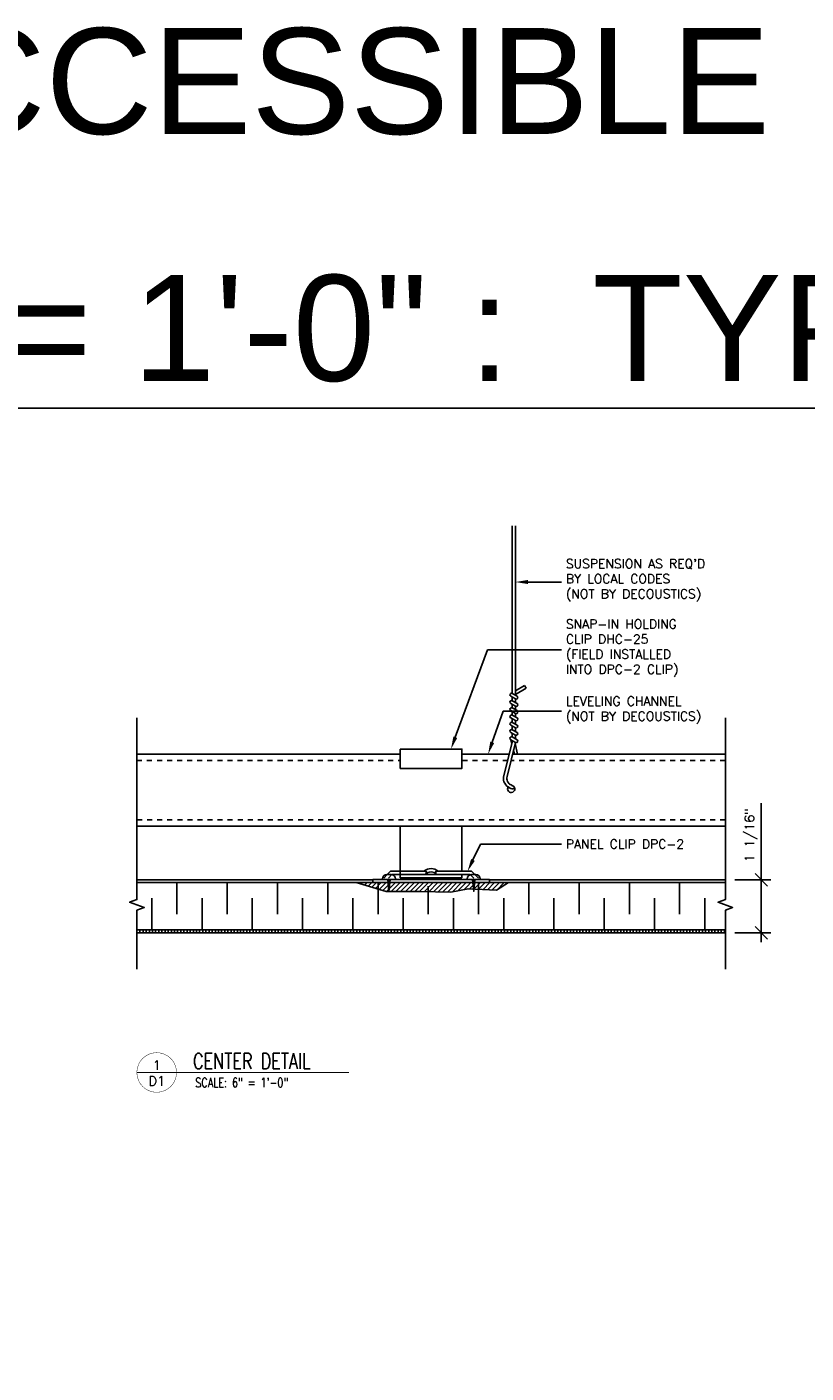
# Model space of a CAD drawing. Header units: inches. Extents: x 214 to 379, y 3457 to 3535.
# Tile 3 of 6: x 240 to 256, y 3508 to 3535. Entities that reach past the tile are written whole.
import ezdxf
from ezdxf import colors
from ezdxf.entities.mleader import LeaderData, LeaderLine
from ezdxf.enums import TextEntityAlignment as Align
from ezdxf.math import Vec2, Vec3

# ---------------------------------------------------------------- set-up
doc = ezdxf.new("R2010")
doc.units = ezdxf.units.IN
doc.header["$MEASUREMENT"] = 0
doc.linetypes.add('HIDDEN', pattern=[0.375, 0.25, -0.125])
for name, color, linetype in [('1-DIM', 4, 'Continuous'), ('1-MOUNT', 155, 'Continuous'), ('1-PANEL', 6, 'Continuous'), ('1-TEXT', 2, 'Continuous'), ('1-TITLE', 4, 'Continuous')]:
    doc.layers.add(name, color=color, linetype=linetype)
doc.styles.add('GEN NOTES', font='ARIALUNI.TTF')
doc.styles.add('TEXT', font='romans.shx')
doc.dimstyles.new('DIM 6-12', dxfattribs={"dimscale": 2, "dimtxt": 0.09375, "dimasz": 0.125, "dimexe": 0.09375, "dimexo": 0.09375, "dimgap": 0.03125, "dimtad": 1, "dimdec": 4, "dimzin": 3, "dimdsep": 46, "dimlunit": 5, "dimtxsty": 'TEXT', "dimblk": 'OBLIQUE', "dimcen": 0.09375, "dimdle": 0.09375, "dimclrd": 256, "dimclre": 4, "dimclrt": 2, "dimadec": 0, "dimazin": 0, "dimtfac": 1, "dimtdec": 4, "dimtmove": 0, "dimatfit": 3, "dimfxl": 0, "dimfrac": 2, "dimtolj": 1, "dimtzin": 0, "dimlwd": -1, "dimlwe": -1, "dimarcsym": 0})

# ---------------------------------------------------------------- blocks, each defined once
blk = doc.blocks.new('*X20')
at = {"color": 0}
for p, q in [((4.737, 5.886), (4.764, 5.913)), ((4.805, 5.866), (4.853, 5.913)), ((4.874, 5.846), (4.941, 5.913)), ((4.942, 5.826), (5.029, 5.913)), ((5.01, 5.805), (5.118, 5.913)), ((5.078, 5.785), (5.152, 5.859)), ((5.152, 5.771), (5.295, 5.913)), ((5.152, 5.859), (5.206, 5.913)), ((5.215, 5.745), (5.383, 5.913)), ((5.303, 5.745), (5.471, 5.913)), ((5.392, 5.745), (5.56, 5.913)), ((5.48, 5.745), (5.648, 5.913)), ((5.569, 5.745), (5.733, 5.91)), ((5.657, 5.745), (5.733, 5.821)), ((5.733, 5.821), (5.825, 5.913)), ((5.733, 5.91), (5.737, 5.913)), ((5.745, 5.745), (5.913, 5.913)), ((5.834, 5.745), (6.002, 5.913)), ((5.921, 5.744), (6.09, 5.913)), ((6.008, 5.743), (6.178, 5.913)), ((6.095, 5.741), (6.267, 5.913)), ((6.182, 5.74), (6.355, 5.913)), ((6.269, 5.739), (6.444, 5.913)), ((6.356, 5.737), (6.532, 5.913)), ((6.45, 5.743), (6.62, 5.913)), ((6.559, 5.764), (6.709, 5.913)), ((6.669, 5.785), (6.733, 5.849)), ((6.733, 5.849), (6.797, 5.913)), ((6.77, 5.798), (6.886, 5.913)), ((6.854, 5.794), (6.9, 5.839)), ((6.9, 5.839), (6.974, 5.913)), ((6.938, 5.789), (7.062, 5.913)), ((7.023, 5.785), (7.151, 5.913)), ((7.107, 5.781), (7.239, 5.913)), ((7.191, 5.777), (7.328, 5.913)), ((7.278, 5.775), (7.416, 5.913)), ((5.146, 5.765), (5.152, 5.771))]:
    blk.add_line(p, q, dxfattribs=at)
blk = doc.blocks.new('*U17')
at = {"layer": '1-TEXT', "color": 2, "style": 'TEXT'}
blk.add_attdef('VIEWNAME', (0.89, 0.061), '', height=0.25, dxfattribs=at)
at = {"layer": '1-TEXT', "style": 'TEXT'}
for tag, p in [('NOTE1', (0.926, -0.281)), ('NOTE2', (0.926, -0.463)), ('NOTE3', (0.926, -0.655)), ('NOTE4', (0.926, -0.832))]:
    blk.add_attdef(tag, p, '', height=0.125, dxfattribs=at)
blk.add_wipeout([(0.314, 0.283), (0.244, 0.274), (0.178, 0.248), (0.121, 0.206), (0.075, 0.152), (0.045, 0.087), (0.032, 0.018), (0.036, -0.053), (0.058, -0.12), (0.096, -0.18), (0.148, -0.229), (0.21, -0.263), (0.279, -0.281), (0.35, -0.281), (0.418, -0.263), (0.48, -0.229), (0.532, -0.18), (0.57, -0.12), (0.592, -0.053), (0.596, 0.018), (0.583, 0.087), (0.553, 0.152), (0.508, 0.206), (0.45, 0.248), (0.385, 0.274)])
at = {"layer": '1-TITLE', "const_width": 0.00651}
blk.add_lwpolyline([(0, 0, 1), (0.628, 0, 0.414214), (0.314, 0.314, 0.414214), (0, 0, 2.926408)], format="xyb", dxfattribs=at)
at = {"layer": '1-TITLE', "const_width": 0.02}
blk.add_lwpolyline([(0, 0), (3.365, 0)], dxfattribs=at)
at = {"layer": '1-TEXT', "style": 'TEXT'}
for tag, p in [('DETAIL#', (0.301, 0.094)), ('SHEET#', (0.306, -0.207))]:
    blk.add_attdef(tag, text='', height=0.125, dxfattribs=at).set_placement(p, align=Align.CENTER)
blk = doc.blocks.new('_Oblique')
at = {"color": 0, "linetype": 'ByBlock', "lineweight": -2}
blk.add_line((-0.5, -0.5), (0.5, 0.5), dxfattribs=at)
blk = doc.blocks.new('*D23')
at = {"layer": '1-DIM', "transparency": 16777216}
for p, q in [((254.631, 3517.675), (254.631, 3519.202)), ((254.631, 3516.432), (254.631, 3517.675))]:
    blk.add_line(p, q, dxfattribs=at)
at = {"layer": '1-DIM', "color": 4, "transparency": 16777216}
for p, q in [((254.103, 3517.675), (254.818, 3517.675)), ((254.103, 3516.62), (254.818, 3516.62))]:
    blk.add_line(p, q, dxfattribs=at)
at = {"layer": 'Defpoints', "color": 0, "transparency": 16777216}
for p in [(253.915, 3517.675), (254.631, 3517.675), (253.915, 3516.62)]:
    blk.add_point(p, dxfattribs=at)
at = {"layer": '1-DIM', "transparency": 16777216, "xscale": 0.25, "yscale": 0.25, "zscale": 0.25}
for p, rotation in [((254.631, 3517.675), 90), ((254.631, 3516.62), 270)]:
    blk.add_blockref('_Oblique', p, dxfattribs=dict(at, rotation=rotation))
at = {"layer": '1-DIM', "color": 2, "transparency": 16777216, "insert": (254.425, 3518.563), "char_height": 0.1875, "attachment_point": 5, "rotation": 90, "style": 'TEXT', "bg_fill": 3, "box_fill_scale": 1.25, "bg_fill_color": 256, "bg_fill_true_color": 13158600, "bg_fill_transparency": 0}
blk.add_mtext('\\A1;1 1/16"', dxfattribs=at)

msp = doc.modelspace()

# ---------------------------------------------------------------- hatches: boundary and pattern name
at = {"layer": '1-PANEL'}
h = msp.add_hatch(dxfattribs=at)
h.set_pattern_fill('ANSI31', color=8, scale=0.5, angle=45, style=0)
h.set_pattern_definition([(90, (13.14616, 1.90813), (-0.0625, 1e-17), [])])
h.paths.add_polyline_path([(253.91519, 3516.61962), (253.91519, 3516.68212), (242.21062, 3516.68212), (242.21062, 3516.61962)])

# ---------------------------------------------------------------- linework, layer by layer
at = {"layer": '1-DIM'}
for points in [[(242.21062, 3520.89785), (242.21062, 3517.28052), (242.06573, 3517.22779), (242.3555, 3517.12232), (242.21062, 3517.06958), (242.21062, 3515.89843)], [(253.91519, 3520.89785), (253.91519, 3517.28052), (253.7703, 3517.22779), (254.06007, 3517.12232), (253.91519, 3517.06958), (253.91519, 3515.89843)]]:
    msp.add_lwpolyline(points, dxfattribs=at)
at = {"layer": '1-MOUNT', "color": 9}
for p, q in [((249.67815, 3524.72022), (249.67815, 3521.3851)), ((249.74065, 3524.72022), (249.74065, 3521.34901)), ((249.74065, 3521.43922), (249.91978, 3521.54264)), ((249.74065, 3521.36705), (249.95103, 3521.48851)), ((249.91978, 3521.54264), (249.95103, 3521.48851)), ((249.6469, 3521.3851), (249.67815, 3521.40314)), ((249.67815, 3521.31293), (249.67815, 3521.24076)), ((249.67815, 3521.16859), (249.67815, 3521.09642)), ((249.74065, 3521.27684), (249.74065, 3521.20467)), ((249.67815, 3521.02425), (249.67815, 3520.95208)), ((249.74065, 3521.1325), (249.74065, 3521.06034)), ((249.74065, 3520.98817), (249.74065, 3520.916)), ((249.67815, 3520.87991), (249.67815, 3520.80775)), ((249.67815, 3520.73558), (249.67815, 3520.66341)), ((249.74065, 3520.84383), (249.74065, 3520.77166)), ((249.74065, 3520.69949), (249.74065, 3520.62732)), ((249.6469, 3520.46494), (249.66899, 3520.38734)), ((249.67815, 3520.59124), (249.67815, 3520.51907)), ((249.78406, 3520.17678), (249.73397, 3520.38734)), ((249.74065, 3520.55515), (249.74065, 3520.48299)), ((249.70369, 3520.26108), (249.71907, 3520.17678))]:
    msp.add_line(p, q, dxfattribs=at)
at = {"layer": '1-MOUNT', "color": 8}
for p, q in [((242.21062, 3520.17666), (247.45027, 3520.17666)), ((249.6185, 3520.17666), (248.67554, 3520.17666)), ((253.91519, 3520.17666), (249.68285, 3520.17666)), ((253.91519, 3518.74222), (242.21062, 3518.74222))]:
    msp.add_line(p, q, dxfattribs=at)
at = {"layer": '1-MOUNT', "color": 8, "linetype": 'HIDDEN', "ltscale": 0.01}
for p, q in [((242.21062, 3520.05166), (247.45027, 3520.05166)), ((249.58737, 3520.05166), (248.67554, 3520.05166)), ((253.91519, 3520.05166), (249.65199, 3520.05166)), ((253.91519, 3518.86722), (242.21062, 3518.86722))]:
    msp.add_line(p, q, dxfattribs=at)
at = {"layer": '1-MOUNT', "color": 1}
for p, q in [((248.67554, 3517.84533), (248.67554, 3518.74222)), ((246.90212, 3517.68411), (246.90212, 3517.61962)), ((249.22369, 3517.68411), (246.90212, 3517.68411)), ((247.19168, 3517.78021), (247.2568, 3517.84533)), ((247.19946, 3517.68411), (247.22409, 3517.44301)), ((247.24872, 3517.68411), (247.22409, 3517.44301)), ((247.2568, 3517.84533), (247.96617, 3517.84533)), ((247.96617, 3517.78084), (247.28351, 3517.78084)), ((247.45027, 3517.78084), (248.84229, 3517.78084)), ((247.45027, 3517.71636), (247.45027, 3517.78084)), ((248.67554, 3517.71636), (247.45027, 3517.71636)), ((247.96617, 3517.84533), (247.96617, 3517.78084)), ((248.869, 3517.84533), (248.15963, 3517.84533)), ((248.15963, 3517.84533), (248.15963, 3517.78084)), ((248.67554, 3517.78084), (248.67554, 3517.71636)), ((248.93413, 3517.78021), (248.869, 3517.84533)), ((248.88487, 3517.68411), (248.9095, 3517.44301)), ((248.93413, 3517.68411), (248.9095, 3517.44301)), ((249.22369, 3517.61962), (249.22369, 3517.68411)), ((246.90212, 3517.61962), (249.22369, 3517.61962))]:
    msp.add_line(p, q, dxfattribs=at)
at = {"layer": '1-MOUNT', "color": 1, "linetype": 'HIDDEN', "ltscale": 0.04}
for p, q in [((247.19168, 3517.78021), (247.09494, 3517.68347)), ((247.28351, 3517.78084), (247.18678, 3517.68411)), ((248.84229, 3517.78084), (248.93902, 3517.68411)), ((248.93413, 3517.78021), (249.03086, 3517.68347))]:
    msp.add_line(p, q, dxfattribs=at)
at = {"layer": '1-MOUNT', "color": 9}
for points in [[(249.6469, 3521.33097), (249.74065, 3521.27684, 1), (249.7719, 3521.33097), (249.67815, 3521.3851, 1)], [(249.6469, 3521.18663, -1), (249.67815, 3521.24076), (249.7719, 3521.18663, -1), (249.74065, 3521.1325)], [(249.6469, 3521.04229, -1), (249.67815, 3521.09642), (249.7719, 3521.04229, -1), (249.74065, 3520.98817)], [(249.6469, 3520.89796, -1), (249.67815, 3520.95208), (249.7719, 3520.89796, -1), (249.74065, 3520.84383)], [(249.6469, 3520.75362, -1), (249.67815, 3520.80775), (249.7719, 3520.75362, -1), (249.74065, 3520.69949)], [(249.6469, 3520.60928, -1), (249.67815, 3520.66341), (249.7719, 3520.60928, -1), (249.74065, 3520.55515)], [(249.74065, 3520.41082), (249.6469, 3520.46494, -1), (249.67815, 3520.51907), (249.7719, 3520.46494, -1)]]:
    msp.add_lwpolyline(points, format="xyb", close=True, dxfattribs=at)
msp.add_lwpolyline([(249.74065, 3520.41082), (249.5725, 3519.72962, 0.17879353), (249.58234, 3519.63235), (249.5996, 3519.60461, 0.09858509), (249.65227, 3519.56288), (249.69611, 3519.54255, -0.92239479), (249.6745, 3519.4841), (249.65116, 3519.49295, -0.12099641), (249.55011, 3519.56544), (249.52724, 3519.59696, -0.21034865), (249.50472, 3519.71978), (249.68484, 3520.44304)], format="xyb", dxfattribs=at)
at = {"layer": '1-MOUNT', "color": 1}
msp.add_lwpolyline([(247.45027, 3520.27886), (247.45027, 3519.89193), (248.67554, 3519.89193), (248.67554, 3520.27886)], close=True, dxfattribs=at)
for points in [[(247.45027, 3518.74222), (247.45027, 3517.78084)], [(248.67554, 3517.71636), (248.44983, 3517.71636)], [(247.24714, 3517.66857), (247.20014, 3517.67753)], [(247.24555, 3517.65305), (247.20178, 3517.66139)], [(247.24397, 3517.63753), (247.20343, 3517.64525)], [(247.24238, 3517.622), (247.20508, 3517.62911)], [(247.24079, 3517.60648), (247.20673, 3517.61297)], [(247.23921, 3517.59095), (247.20838, 3517.59683)], [(247.23762, 3517.57543), (247.21003, 3517.58069)], [(247.23604, 3517.5599), (247.21168, 3517.56455)], [(247.23445, 3517.54438), (247.21333, 3517.5484)], [(247.23286, 3517.52885), (247.21498, 3517.53226)], [(247.23128, 3517.51333), (247.21662, 3517.51612)], [(247.22969, 3517.49781), (247.21827, 3517.49998)], [(247.22811, 3517.48228), (247.21992, 3517.48384)], [(247.22652, 3517.46676), (247.22157, 3517.4677)], [(247.22493, 3517.45123), (247.22322, 3517.45156)], [(248.93254, 3517.66857), (248.88554, 3517.67753)], [(248.93096, 3517.65305), (248.88719, 3517.66139)], [(248.92937, 3517.63753), (248.88884, 3517.64525)], [(248.92779, 3517.622), (248.89049, 3517.62911)], [(248.9262, 3517.60648), (248.89214, 3517.61297)], [(248.92461, 3517.59095), (248.89379, 3517.59683)], [(248.92303, 3517.57543), (248.89544, 3517.58069)], [(248.92144, 3517.5599), (248.89708, 3517.56455)], [(248.91986, 3517.54438), (248.89873, 3517.5484)], [(248.91827, 3517.52885), (248.90038, 3517.53226)], [(248.91669, 3517.51333), (248.90203, 3517.51612)], [(248.9151, 3517.49781), (248.90368, 3517.49998)], [(248.91351, 3517.48228), (248.90533, 3517.48384)], [(248.91193, 3517.46676), (248.90698, 3517.4677)], [(248.91034, 3517.45123), (248.90863, 3517.45156)]]:
    msp.add_lwpolyline(points, dxfattribs=at)
for points in [[(247.09597, 3517.68411), (247.09597, 3517.69479, -0.41421356), (247.18139, 3517.78021), (247.2668, 3517.78021, -0.41421356), (247.35222, 3517.69479), (247.35222, 3517.68411)], [(248.78138, 3517.68411), (248.78138, 3517.69479, -0.41421356), (248.86679, 3517.78021), (248.95221, 3517.78021, -0.41421356), (249.03763, 3517.69479), (249.03763, 3517.68411)]]:
    msp.add_lwpolyline(points, format="xyb", close=True, dxfattribs=at)
at = {"layer": '1-MOUNT', "color": 8}
msp.add_lwpolyline([(246.57254, 3517.61962), (247.17019, 3517.44123), (247.84022, 3517.44123), (248.45283, 3517.43166), (248.79742, 3517.49862), (249.36216, 3517.46992), (249.60335, 3517.61962)], dxfattribs=at)
at = {"layer": '1-MOUNT', "color": 9}
msp.add_arc((249.65597, 3519.48526), 0.07133, 149.112156, 80.243316, dxfattribs=at)
at = {"layer": '1-MOUNT', "color": 1}
for radius, start, end in [(0.21496, 48.590378, 131.409622), (0.15047, 40.005201, 139.994799)]:
    msp.add_arc((248.0629, 3517.68411), radius, start, end, dxfattribs=at)
at = {"layer": '1-PANEL', "linetype": 'Continuous'}
for p, q in [((242.21062, 3517.67505), (246.90212, 3517.67505)), ((253.91519, 3517.67505), (249.22369, 3517.67505))]:
    msp.add_line(p, q, dxfattribs=at)
at = {"layer": '1-PANEL'}
for p, q in [((242.21062, 3517.61962), (246.90212, 3517.61962)), ((253.91519, 3517.61962), (249.22369, 3517.61962)), ((242.21062, 3516.68212), (253.91519, 3516.68212)), ((242.21062, 3516.61962), (253.91519, 3516.61962))]:
    msp.add_line(p, q, dxfattribs=at)
at = {"layer": '1-PANEL', "color": 8}
for p, q in [((243.0066, 3517.61962), (243.0066, 3516.99462)), ((244.0066, 3517.61962), (244.0066, 3516.99462)), ((245.0066, 3517.61962), (245.0066, 3516.99462)), ((246.0066, 3517.61962), (246.0066, 3516.99462)), ((247.0066, 3517.61962), (247.0066, 3516.99462)), ((248.0066, 3517.54655), (248.0066, 3516.99462)), ((249.0066, 3517.61962), (249.0066, 3516.99462)), ((250.0066, 3517.61962), (250.0066, 3516.99462)), ((251.0066, 3517.61962), (251.0066, 3516.99462)), ((252.0066, 3517.61962), (252.0066, 3516.99462)), ((253.0066, 3517.61962), (253.0066, 3516.99462)), ((242.5066, 3517.30712), (242.5066, 3516.68212)), ((243.5066, 3517.30712), (243.5066, 3516.68212)), ((244.5066, 3517.30712), (244.5066, 3516.68212)), ((245.5066, 3517.30712), (245.5066, 3516.68212)), ((246.5066, 3517.30712), (246.5066, 3516.68212)), ((247.5066, 3517.30712), (247.5066, 3516.68212)), ((248.5066, 3517.30712), (248.5066, 3516.68212)), ((249.5066, 3517.30712), (249.5066, 3516.68212)), ((250.5066, 3517.30712), (250.5066, 3516.68212)), ((251.5066, 3517.30712), (251.5066, 3516.68212)), ((252.5066, 3517.30712), (252.5066, 3516.68212)), ((253.5066, 3517.30712), (253.5066, 3516.68212))]:
    msp.add_line(p, q, dxfattribs=at)
at = {"layer": 'Defpoints', "color": 3}
msp.add_lwpolyline([(224.52641, 3527.06477), (283.76922, 3527.06477), (283.76922, 3481.06477), (224.52641, 3481.06477)], close=True, dxfattribs=at)

# ---------------------------------------------------------------- block references
at = {"layer": '1-MOUNT', "color": 8, "xscale": 1.06232294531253, "yscale": 1.06232294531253, "zscale": 1.06232294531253}
msp.add_blockref('*X20', (241.63544, 3511.33776), dxfattribs=at)

# ---------------------------------------------------------------- texts
at = {"layer": '1-TEXT', "char_height": 2.109375, "attachment_point": 4, "style": 'GEN NOTES'}
for s, insert, width in [('\\pi0.13636;DIRECT ACCESSIBLE REVEAL - IMPERIAL', (224.37859, 3533.5591), 59.0546482), ('\\pi1.1839;SCALE: 6" = 1\'-0" :  TYP. DETAILS-D SIZE ', (223.60346, 3528.64552), 58.693524)]:
    msp.add_mtext(s, dxfattribs=dict(at, insert=insert, width=width))

# ---------------------------------------------------------------- leaders
at = {"layer": '1-TEXT'}
ml = msp.add_multileader_mtext('Standard', dxfattribs=at)
ml.set_content("SUSPENSION AS REQ'D BY LOCAL CODES \\P(NOT BY DECOUSTICS)", color=256, style='TEXT')
ml.set_leader_properties(color=4, linetype='ByLayer', lineweight=-1)
ml.build(insert=Vec2(0, 0))
ml.multileader.update_dxf_attribs({"text_left_attachment_type": 2, "text_right_attachment_type": 2, "dogleg_length": 0.36, "arrow_head_size": 0.25})
ctx = ml.context
ctx.base_point, ctx.char_height, ctx.arrow_head_size, ctx.landing_gap_size, ctx.plane_origin = Vec3(250.65322, 3523.60295), 0.18, 0.25, 0.09, Vec3(249.03356, 3522.4368)
ctx.left_attachment, ctx.right_attachment = 2, 2
notes = []
notes.append((ctx, [(0, (1, 1, 0), (250.53775, 3523.60295), (1, 0), 0.11547, [(0, [(249.74065, 3523.60295)], 0, [])])]))
ctx.mtext.insert, ctx.mtext.width, ctx.mtext.flow_direction = Vec3(250.74322, 3524.05723), 3.215204, 5
ml = msp.add_multileader_mtext('Standard', dxfattribs=at)
ml.set_content('SNAP-IN HOLDING CLIP DHC-25 \\P(FIELD INSTALLED INTO DPC-2 CLIP)', color=256, style='TEXT')
ml.set_leader_properties(color=4, linetype='ByLayer', lineweight=-1)
ml.build(insert=Vec2(0, 0))
ml.multileader.update_dxf_attribs({"text_left_attachment_type": 2, "text_right_attachment_type": 2, "dogleg_length": 0.36, "arrow_head_size": 0.25})
ctx = ml.context
ctx.base_point, ctx.char_height, ctx.arrow_head_size, ctx.landing_gap_size, ctx.plane_origin = Vec3(250.65322, 3522.25237), 0.18, 0.25, 0.09, Vec3(249.03356, 3520.95517)
ctx.left_attachment, ctx.right_attachment = 2, 2
notes.append((ctx, [(0, (1, 1, 0), (249.18203, 3522.25237), (1, 0), 1.4712, [(0, [(248.45822, 3520.27886)], 0, [])])]))
ctx.mtext.insert, ctx.mtext.width, ctx.mtext.flow_direction = Vec3(250.74322, 3522.85665), 2.7788252, 5
ml = msp.add_multileader_mtext('Standard', dxfattribs=at)
ml.set_content('\\pxt9;LEVELING CHANNEL \\P(NOT BY DECOUSTICS)', color=256, style='TEXT')
ml.set_leader_properties(color=4, linetype='ByLayer', lineweight=-1)
ml.build(insert=Vec2(0, 0))
ml.multileader.update_dxf_attribs({"text_left_attachment_type": 2, "text_right_attachment_type": 2, "dogleg_length": 0.36, "arrow_head_size": 0.25})
ctx = ml.context
ctx.base_point, ctx.char_height, ctx.arrow_head_size, ctx.landing_gap_size, ctx.plane_origin = Vec3(250.65322, 3521.03457), 0.18, 0.25, 0.09, Vec3(249.03356, 3519.86842)
ctx.left_attachment, ctx.right_attachment = 2, 2
notes.append((ctx, [(0, (1, 1, 0), (249.49356, 3521.03457), (1, 0), 1.15966, [(0, [(249.19677, 3520.17666)], 0, [])])]))
ctx.mtext.insert, ctx.mtext.width, ctx.mtext.flow_direction = Vec3(250.74322, 3521.32171), 3.1762668, 5
ml = msp.add_multileader_mtext('Standard', dxfattribs=at)
ml.set_content('PANEL CLIP DPC-2', color=256, style='TEXT')
ml.set_leader_properties(color=4, linetype='ByLayer', lineweight=-1)
ml.build(insert=Vec2(0, 0))
ml.multileader.update_dxf_attribs({"text_left_attachment_type": 2, "text_right_attachment_type": 2, "dogleg_length": 0.36, "arrow_head_size": 0.25})
ctx = ml.context
ctx.base_point, ctx.char_height, ctx.arrow_head_size, ctx.landing_gap_size, ctx.plane_origin = Vec3(250.65322, 3518.38736), 0.18, 0.25, 0.09, Vec3(249.15186, 3517.22121)
ctx.left_attachment, ctx.right_attachment = 2, 2
notes.append((ctx, [(0, (1, 1, 0), (249.04556, 3518.38736), (1, 0), 1.60766, [(0, [(248.78745, 3517.84533)], 0, [])])]))
ctx.mtext.insert, ctx.mtext.width, ctx.mtext.flow_direction = Vec3(250.74322, 3518.47736), 3.1762668, 5
for ctx, leaders in notes:
    for number, flags, end, landing, length, lines in leaders:
        leader = LeaderData()
        leader.index, (leader.has_last_leader_line, leader.has_dogleg_vector, leader.attachment_direction) = number, flags
        leader.last_leader_point, leader.dogleg_vector, leader.dogleg_length = Vec3(end), Vec3(landing), length
        for number, points, colour, breaks in lines:
            line = LeaderLine()
            line.index, line.vertices, line.color, line.breaks = number, Vec3.list(points), colors.encode_raw_color(colour), breaks
            leader.lines.append(line)
        ctx.leaders.append(leader)

# ---------------------------------------------------------------- next in the draw order: block references
at = {"layer": '1-TITLE'}
ref = msp.add_blockref('*U17', (242.21062, 3513.84108), dxfattribs=dict(at, xscale=1.254172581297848, yscale=1.254172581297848, zscale=1.254172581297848))
ref.add_attrib('VIEWNAME', 'CENTER DETAIL', (243.32696, 3513.91024), dxfattribs={"color": 2, "height": 0.312495, "style": 'TEXT', "width": 0.75})
ref.add_attrib('DETAIL#', '1', dxfattribs={"color": 2, "height": 0.1875, "style": 'TEXT'}).set_placement((242.60471, 3513.98484), align=Align.MIDDLE_CENTER)
ref.add_attrib('SHEET#', 'D1', dxfattribs={"color": 2, "height": 0.1875, "style": 'TEXT'}).set_placement((242.60471, 3513.67129), align=Align.MIDDLE_CENTER)
ref.add_attrib('NOTE1', 'SCALE: 6" = 1\'-0"', dxfattribs={"color": 2, "height": 0.1875, "style": 'TEXT', "width": 0.75}).set_placement((243.37215, 3513.48908), align=Align.BOTTOM_LEFT)

# ---------------------------------------------------------------- next in the draw order: dimensions: what is measured, and where the dimension line sits
at = {"layer": '1-DIM'}
dim = msp.add_linear_dim(base=(254.63075, 3517.67505), p1=(253.91519, 3516.61962), p2=(253.91519, 3517.67505), angle=90, dimstyle='DIM 6-12', override={"dimpost": '"'}, dxfattribs=at)
dim.commit()
dim.dimension.update_dxf_attribs({"geometry": '*D23', "text_midpoint": (254.42539, 3518.56345)})

doc.saveas('drawing.dxf')
